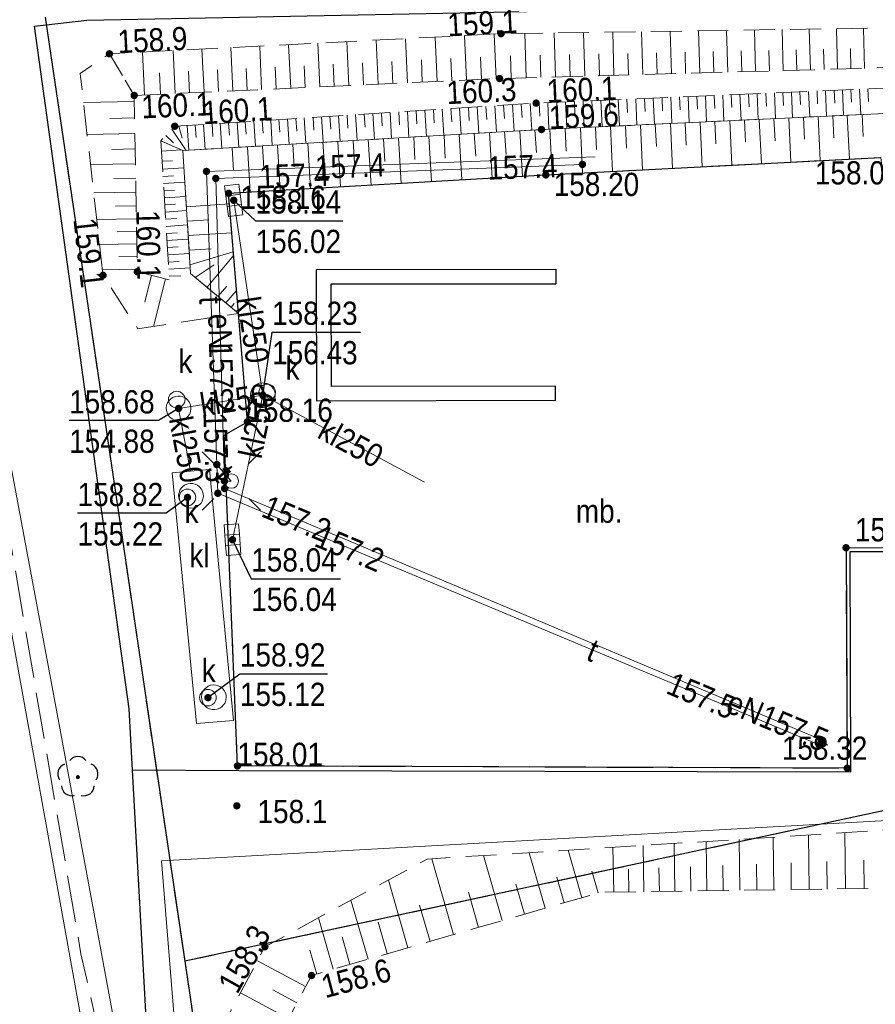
# Model space of a CAD drawing. Header units: metres. Extents: x 5548743 to 5556416, y 5707500 to 5714000.
# Tile 67 of 203: x 5554624 to 5554666, y 5709568 to 5709616. Entities that reach past the tile are written whole.
import ezdxf
from ezdxf.enums import TextEntityAlignment as Align

# ---------------------------------------------------------------- set-up
doc = ezdxf.new("R2010")
doc.units = ezdxf.units.M
doc.header["$MEASUREMENT"] = 0
for name, pattern in [('1.5_0.75', [2.25, 1.5, -0.75]), ('2.25_0.75', [3, 2.25, -0.75]), ('219-1000', [0])]:
    doc.linetypes.add(name, pattern=pattern)
doc.layers.get('0').update_dxf_attribs({"color": 2, "linetype": 'CONTINUOUS', "lineweight": 5})
for name, color, linetype in [('000 Inne (niezydentyfikowane)', 7, 'CONTINUOUS'), ('218-kontur użytku gruntowego', 7, 'CONTINUOUS'), ('219-działka ewidencyjna', 7, 'CONTINUOUS'), ('drzewo liściaste', 7, 'CONTINUOUS'), ('jezdnia', 7, 'CONTINUOUS'), ('komora podziemna', 7, 'CONTINUOUS'), ('kratka ściekowa', 7, 'CONTINUOUS'), ('krawężnik', 7, 'CONTINUOUS'), ('latarnia', 7, 'CONTINUOUS'), ('obszar utwardzony', 7, 'CONTINUOUS'), ('obszar utwardzony-Atr17', 7, 'CONTINUOUS'), ('ogrodzenie trwałe', 7, 'CONTINUOUS'), ('osadnik  szambo', 7, 'CONTINUOUS'), ('osadnik  szambo-Atr17', 7, 'CONTINUOUS'), ('pikieta naturalna', 7, 'CONTINUOUS'), ('pikieta naturalna-Atr2', 7, 'CONTINUOUS'), ('pikieta sztuczna', 7, 'CONTINUOUS'), ('pikieta sztuczna-Atr2', 7, 'CONTINUOUS'), ('przewód elektroenergetyczny podziemny', 7, 'CONTINUOUS'), ('przewód elektroenergetyczny podziemny-Atr1', 7, 'CONTINUOUS'), ('przewód kanalizacyjny', 7, 'CONTINUOUS'), ('przewód kanalizacyjny-Atr1', 7, 'CONTINUOUS'), ('przewód telekomunikacyjny podziemny', 7, 'CONTINUOUS'), ('przewód telekomunikacyjny podziemny-Atr1', 7, 'CONTINUOUS'), ('rzedna', 7, 'CONTINUOUS'), ('rzedna-Atr2', 7, 'CONTINUOUS'), ('rzedna-Atr3', 7, 'CONTINUOUS'), ('skarpa nieumocniona', 7, 'CONTINUOUS'), ('skarpa umocniona', 7, 'CONTINUOUS'), ('właz do komory lub kanału - okrągły', 7, 'CONTINUOUS'), ('właz do komory lub kanału - okrągły-Atr17', 7, 'CONTINUOUS'), ('ściana oporowa (linia)', 7, 'CONTINUOUS')]:
    doc.layers.add(name, color=color, linetype=linetype)
doc.styles.get("Standard").update_dxf_attribs({"font": 'Working1250', "width": 0.75})
doc.linetypes.add('902-1000', pattern='A,5,0,[1,ksztalty.shx,S=1,R=0,X=0,Y=0],5', length=10)
doc.linetypes.add('otdn_1000', pattern='A,7,0,[21,ksztalty.shx,S=0.7,R=0,X=0,Y=0]', length=7)

# ---------------------------------------------------------------- blocks, each defined once
blk = doc.blocks.new('US22')
at = {"color": 0, "linetype": 'Continuous', "lineweight": 0}
blk.add_circle((0, 0), 0.4, dxfattribs=at)
blk = doc.blocks.new('PW01')
at = {"linetype": 'Continuous', "lineweight": 13}
h = blk.add_hatch(color=0, dxfattribs=at)
edge = h.paths.add_edge_path()
edge.add_arc((0, 0), 0.18, 0, 360)
blk = doc.blocks.new('US05')
at = {"color": 0, "linetype": 'Continuous', "lineweight": 13}
for p, q in [((-0.75, -0.35), (-0.75, 0.35)), ((-0.75, 0.35), (-0.25, 0.35)), ((-0.25, -0.35), (-0.25, 0.35)), ((-0.25, 0.35), (0.25, 0.35)), ((0.25, -0.35), (0.25, 0.35)), ((0.25, 0.35), (0.75, 0.35)), ((0.75, -0.35), (0.75, 0.35)), ((-0.75, -0.35), (-0.25, -0.35)), ((-0.25, -0.35), (0.25, -0.35)), ((0.25, -0.35), (0.75, -0.35))]:
    blk.add_line(p, q, dxfattribs=at)
blk = doc.blocks.new('SM01')
at = {"color": 0, "linetype": 'Continuous', "lineweight": 13}
for p, q in [((-0.848, 0.848), (-1.414, 1.414)), ((0.849, 0.848), (1.414, 1.414)), ((-0.848, -0.849), (-1.414, -1.414)), ((0.849, -0.849), (1.414, -1.414))]:
    blk.add_line(p, q, dxfattribs=at)
blk.add_circle((0, 0), 0.35, dxfattribs=at)
blk = doc.blocks.new('OP021')
at = {"linetype": 'Continuous', "lineweight": 13}
h = blk.add_hatch(color=0, dxfattribs=at)
edge = h.paths.add_edge_path()
edge.add_arc((0, 0), 0.1, 0, 360)
at = {"color": 0, "linetype": 'Continuous', "lineweight": -3}
for centre, start, end in [((0, 0.5), 38.316, 141.684), ((-0.476, 0.154), 110.388, 213.756), ((0.476, 0.154), 326.244, 69.612), ((-0.294, -0.404), 182.272, 285.64), ((0.294, -0.404), 254.36, 357.728), ((0.294, -0.404), 254.36, 357.728)]:
    blk.add_arc(centre, 0.5, start, end, dxfattribs=at)

msp = doc.modelspace()

# ---------------------------------------------------------------- linework, layer by layer
at = {"layer": '000 Inne (niezydentyfikowane)', "color": 252, "linetype": 'Continuous', "lineweight": 18, "flags": 128}
for points in [[(5554648.68, 5709612.99), (5554648.62, 5709615.14)], [(5554650.11, 5709613.03), (5554650.05, 5709615.16)], [(5554651.53, 5709613.07), (5554651.47, 5709615.18)], [(5554652.94, 5709613.11), (5554652.88, 5709615.2)], [(5554654.33, 5709613.14), (5554654.28, 5709615.22)], [(5554655.72, 5709613.18), (5554655.66, 5709615.24)], [(5554657.09, 5709613.22), (5554657.03, 5709615.26)], [(5554658.45, 5709613.26), (5554658.39, 5709615.28)], [(5554659.8, 5709613.3), (5554659.74, 5709615.3)], [(5554661.13, 5709613.33), (5554661.08, 5709615.32)], [(5554662.46, 5709613.37), (5554662.4, 5709615.34)], [(5554663.77, 5709613.41), (5554663.72, 5709615.36)], [(5554665.07, 5709613.44), (5554665.02, 5709615.38)], [(5554638.69, 5709612.55), (5554638.59, 5709614.67)], [(5554640.1, 5709612.61), (5554640, 5709614.74)], [(5554641.52, 5709612.68), (5554641.42, 5709614.81)], [(5554642.94, 5709612.74), (5554642.84, 5709614.88)], [(5554644.37, 5709612.81), (5554644.27, 5709614.96)], [(5554645.8, 5709612.88), (5554645.7, 5709615.03)], [(5554647.24, 5709612.94), (5554647.14, 5709615.1)], [(5554630.2, 5709612.15), (5554630.1, 5709614.23)], [(5554631.68, 5709612.22), (5554631.59, 5709614.31)], [(5554633.08, 5709612.29), (5554632.98, 5709614.38)], [(5554634.47, 5709612.35), (5554634.38, 5709614.45)], [(5554635.87, 5709612.42), (5554635.78, 5709614.52)], [(5554637.28, 5709612.48), (5554637.18, 5709614.59)], [(5554655.03, 5709613.16), (5554655, 5709614.2)], [(5554656.41, 5709613.2), (5554656.38, 5709614.23)], [(5554657.77, 5709613.24), (5554657.74, 5709614.26)], [(5554659.13, 5709613.28), (5554659.1, 5709614.29)], [(5554660.47, 5709613.32), (5554660.44, 5709614.31)], [(5554661.8, 5709613.35), (5554661.77, 5709614.34)], [(5554663.12, 5709613.39), (5554663.09, 5709614.37)], [(5554664.42, 5709613.43), (5554664.4, 5709614.4)], [(5554640.81, 5709612.64), (5554640.76, 5709613.71)], [(5554642.23, 5709612.71), (5554642.18, 5709613.78)], [(5554643.65, 5709612.78), (5554643.61, 5709613.85)], [(5554645.08, 5709612.84), (5554645.03, 5709613.92)], [(5554646.52, 5709612.91), (5554646.47, 5709613.99)], [(5554647.96, 5709612.97), (5554647.93, 5709614.05)], [(5554649.39, 5709613.01), (5554649.36, 5709614.08)], [(5554650.82, 5709613.05), (5554650.79, 5709614.11)], [(5554652.24, 5709613.09), (5554652.21, 5709614.14)], [(5554653.64, 5709613.12), (5554653.61, 5709614.17)], [(5554630.97, 5709612.19), (5554630.92, 5709613.23)], [(5554632.38, 5709612.25), (5554632.33, 5709613.3)], [(5554633.78, 5709612.32), (5554633.73, 5709613.37)], [(5554635.17, 5709612.38), (5554635.13, 5709613.43)], [(5554636.58, 5709612.45), (5554636.53, 5709613.5)], [(5554637.98, 5709612.51), (5554637.93, 5709613.57)], [(5554639.39, 5709612.58), (5554639.34, 5709613.64)], [(5554661.12, 5709612.27), (5554661.15, 5709611.65)], [(5554661.54, 5709612.29), (5554661.59, 5709611.05)], [(5554661.95, 5709612.31), (5554661.98, 5709611.69)], [(5554662.36, 5709612.33), (5554662.42, 5709611.09)], [(5554662.78, 5709612.35), (5554662.8, 5709611.73)], [(5554663.19, 5709612.36), (5554663.24, 5709611.13)], [(5554663.6, 5709612.38), (5554663.63, 5709611.76)], [(5554664.01, 5709612.4), (5554664.06, 5709611.16)], [(5554664.42, 5709612.42), (5554664.45, 5709611.8)], [(5554664.83, 5709612.43), (5554664.89, 5709611.2)], [(5554665.24, 5709612.45), (5554665.27, 5709611.84)], [(5554629.71, 5709611.83), (5554627.24, 5709611.79)], [(5554650.17, 5709611.8), (5554650.19, 5709611.16)], [(5554650.59, 5709611.82), (5554650.65, 5709610.54)], [(5554651.02, 5709611.84), (5554651.05, 5709611.2)], [(5554651.45, 5709611.86), (5554651.5, 5709610.58)], [(5554651.87, 5709611.88), (5554651.9, 5709611.24)], [(5554652.3, 5709611.89), (5554652.36, 5709610.62)], [(5554652.73, 5709611.91), (5554652.75, 5709611.27)], [(5554653.15, 5709611.93), (5554653.21, 5709610.66)], [(5554653.57, 5709611.95), (5554653.6, 5709611.31)], [(5554654, 5709611.97), (5554654.05, 5709610.7)], [(5554654.42, 5709611.99), (5554654.45, 5709611.35)], [(5554654.84, 5709612), (5554654.9, 5709610.74)], [(5554655.27, 5709612.02), (5554655.29, 5709611.39)], [(5554655.69, 5709612.04), (5554655.74, 5709610.78)], [(5554656.11, 5709612.06), (5554656.14, 5709611.43)], [(5554656.53, 5709612.08), (5554656.58, 5709610.81)], [(5554656.95, 5709612.1), (5554656.98, 5709611.46)], [(5554657.37, 5709612.11), (5554657.42, 5709610.85)], [(5554657.79, 5709612.13), (5554657.82, 5709611.5)], [(5554658.21, 5709612.15), (5554658.26, 5709610.89)], [(5554658.62, 5709612.17), (5554658.65, 5709611.54)], [(5554659.04, 5709612.19), (5554659.1, 5709610.93)], [(5554659.46, 5709612.2), (5554659.49, 5709611.58)], [(5554659.88, 5709612.22), (5554659.93, 5709610.97)], [(5554660.29, 5709612.24), (5554660.32, 5709611.61)], [(5554660.71, 5709612.26), (5554660.76, 5709611.01)], [(5554642.51, 5709611.33), (5554642.55, 5709610.71)], [(5554642.93, 5709611.36), (5554643.01, 5709610.1)], [(5554643.35, 5709611.39), (5554643.39, 5709610.76)], [(5554643.77, 5709611.41), (5554643.85, 5709610.15)], [(5554644.19, 5709611.44), (5554644.23, 5709610.81)], [(5554644.62, 5709611.47), (5554644.7, 5709610.2)], [(5554645.04, 5709611.5), (5554645.08, 5709610.86)], [(5554645.46, 5709611.52), (5554645.54, 5709610.25)], [(5554645.89, 5709611.55), (5554645.93, 5709610.91)], [(5554646.31, 5709611.58), (5554646.39, 5709610.3)], [(5554646.74, 5709611.6), (5554646.78, 5709610.97)], [(5554647.17, 5709611.63), (5554647.25, 5709610.35)], [(5554647.59, 5709611.66), (5554647.63, 5709611.02)], [(5554648.02, 5709611.69), (5554648.1, 5709610.4)], [(5554648.45, 5709611.71), (5554648.49, 5709611.07)], [(5554648.88, 5709611.74), (5554648.96, 5709610.45)], [(5554649.31, 5709611.77), (5554649.34, 5709611.12)], [(5554649.74, 5709611.78), (5554649.79, 5709610.5)], [(5554629.72, 5709611.04), (5554628.52, 5709611.02)], [(5554635.08, 5709610.86), (5554635.12, 5709610.25)], [(5554635.49, 5709610.89), (5554635.57, 5709609.67)], [(5554635.9, 5709610.91), (5554635.94, 5709610.3)], [(5554636.31, 5709610.94), (5554636.38, 5709609.71)], [(5554636.71, 5709610.96), (5554636.75, 5709610.35)], [(5554637.12, 5709610.99), (5554637.2, 5709609.76)], [(5554637.53, 5709611.02), (5554637.57, 5709610.4)], [(5554637.94, 5709611.04), (5554638.02, 5709609.81)], [(5554638.36, 5709611.07), (5554638.4, 5709610.45)], [(5554638.77, 5709611.09), (5554638.85, 5709609.86)], [(5554639.18, 5709611.12), (5554639.22, 5709610.5)], [(5554639.59, 5709611.15), (5554639.67, 5709609.91)], [(5554640.01, 5709611.17), (5554640.05, 5709610.55)], [(5554640.42, 5709611.2), (5554640.5, 5709609.96)], [(5554640.84, 5709611.23), (5554640.88, 5709610.6)], [(5554641.26, 5709611.25), (5554641.34, 5709610)], [(5554641.67, 5709611.28), (5554641.71, 5709610.66)], [(5554642.09, 5709611.31), (5554642.17, 5709610.05)], [(5554657.11, 5709610.84), (5554657.21, 5709608.68)], [(5554657.83, 5709610.87), (5554657.88, 5709609.79)], [(5554658.55, 5709610.91), (5554658.65, 5709608.75)], [(5554659.26, 5709610.94), (5554659.31, 5709609.86)], [(5554659.98, 5709610.97), (5554660.08, 5709608.83)], [(5554660.69, 5709611.01), (5554660.74, 5709609.94)], [(5554661.41, 5709611.04), (5554661.51, 5709608.9)], [(5554662.12, 5709611.07), (5554662.17, 5709610.01)], [(5554662.83, 5709611.11), (5554662.93, 5709608.98)], [(5554663.54, 5709611.14), (5554663.59, 5709610.08)], [(5554664.24, 5709611.17), (5554664.34, 5709609.05)], [(5554664.96, 5709611.21), (5554665.01, 5709610.15)], [(5554631.52, 5709610.49), (5554632.21, 5709609.47)], [(5554631.86, 5709610.65), (5554632.03, 5709610.06)], [(5554632.26, 5709610.68), (5554632.34, 5709609.48)], [(5554632.66, 5709610.7), (5554632.7, 5709610.1)], [(5554633.06, 5709610.73), (5554633.14, 5709609.52)], [(5554633.47, 5709610.76), (5554633.5, 5709610.15)], [(5554633.87, 5709610.78), (5554633.95, 5709609.57)], [(5554634.27, 5709610.81), (5554634.31, 5709610.2)], [(5554634.68, 5709610.83), (5554634.76, 5709609.62)], [(5554647.64, 5709610.38), (5554647.71, 5709609.27)], [(5554648.38, 5709610.42), (5554648.51, 5709608.21)], [(5554649.11, 5709610.46), (5554649.18, 5709609.36)], [(5554649.84, 5709610.5), (5554649.95, 5709608.3)], [(5554650.58, 5709610.53), (5554650.63, 5709609.43)], [(5554651.31, 5709610.57), (5554651.41, 5709608.37)], [(5554652.04, 5709610.6), (5554652.09, 5709609.51)], [(5554652.77, 5709610.64), (5554652.87, 5709608.45)], [(5554653.49, 5709610.67), (5554653.55, 5709609.58)], [(5554654.22, 5709610.7), (5554654.32, 5709608.53)], [(5554654.94, 5709610.74), (5554655, 5709609.65)], [(5554655.67, 5709610.77), (5554655.77, 5709608.6)], [(5554656.39, 5709610.81), (5554656.44, 5709609.72)], [(5554629.73, 5709610.28), (5554627.42, 5709610.24)], [(5554631.23, 5709610.19), (5554631.6, 5709609.84)], [(5554639.57, 5709609.9), (5554639.7, 5709607.7)], [(5554640.31, 5709609.94), (5554640.37, 5709608.85)], [(5554641.04, 5709609.99), (5554641.17, 5709607.79)], [(5554641.77, 5709610.03), (5554641.84, 5709608.93)], [(5554642.5, 5709610.07), (5554642.63, 5709607.87)], [(5554643.24, 5709610.12), (5554643.3, 5709609.02)], [(5554643.97, 5709610.16), (5554644.1, 5709607.96)], [(5554644.71, 5709610.2), (5554644.77, 5709609.1)], [(5554645.44, 5709610.25), (5554645.57, 5709608.04)], [(5554646.17, 5709610.29), (5554646.24, 5709609.19)], [(5554646.91, 5709610.33), (5554647.04, 5709608.13)], [(5554629.75, 5709609.54), (5554628.62, 5709609.52)], [(5554631.02, 5709609.43), (5554631.98, 5709609.49)], [(5554634.45, 5709609.6), (5554634.51, 5709608.5)], [(5554635.18, 5709609.64), (5554635.31, 5709607.45)], [(5554635.91, 5709609.69), (5554635.98, 5709608.59)], [(5554636.64, 5709609.73), (5554636.77, 5709607.53)], [(5554637.38, 5709609.77), (5554637.44, 5709608.67)], [(5554638.11, 5709609.82), (5554638.24, 5709607.62)], [(5554638.84, 5709609.86), (5554638.91, 5709608.76)], [(5554631.05, 5709608.94), (5554631.56, 5709608.97)], [(5554629.76, 5709608.82), (5554627.58, 5709608.78)], [(5554631.07, 5709608.56), (5554632.1, 5709608.62)], [(5554629.77, 5709608.12), (5554628.72, 5709608.1)], [(5554631.09, 5709608.21), (5554631.61, 5709608.24)], [(5554631.12, 5709607.86), (5554632.15, 5709607.93)], [(5554631.14, 5709607.52), (5554631.65, 5709607.55)], [(5554629.78, 5709607.45), (5554627.74, 5709607.41)], [(5554631.16, 5709607.17), (5554632.19, 5709607.24)], [(5554629.79, 5709606.79), (5554628.8, 5709606.77)], [(5554631.18, 5709606.83), (5554631.7, 5709606.86)], [(5554631.2, 5709606.48), (5554632.24, 5709606.55)], [(5554632.22, 5709606.74), (5554634.31, 5709606.88)], [(5554629.8, 5709606.16), (5554627.88, 5709606.12)], [(5554631.22, 5709606.14), (5554631.74, 5709606.17)], [(5554632.27, 5709606.04), (5554633.32, 5709606.11)], [(5554631.24, 5709605.79), (5554632.28, 5709605.86)], [(5554629.82, 5709605.54), (5554628.88, 5709605.53)], [(5554631.26, 5709605.45), (5554631.78, 5709605.48)], [(5554631.28, 5709605.1), (5554632.32, 5709605.17)], [(5554632.31, 5709605.34), (5554634.43, 5709605.47)], [(5554629.83, 5709604.94), (5554628.02, 5709604.91)], [(5554631.31, 5709604.76), (5554631.83, 5709604.79)], [(5554632.36, 5709604.63), (5554633.42, 5709604.7)], [(5554629.84, 5709604.35), (5554628.96, 5709604.33)], [(5554631.33, 5709604.41), (5554632.37, 5709604.47)], [(5554632.4, 5709603.92), (5554634.5, 5709604.55)], [(5554633.23, 5709602.84), (5554634.52, 5709604.39)], [(5554629.85, 5709603.72), (5554628.16, 5709603.69)], [(5554631.35, 5709604.06), (5554631.87, 5709604.09)], [(5554631.37, 5709603.71), (5554632.41, 5709603.78)], [(5554632.66, 5709603.31), (5554633.58, 5709603.93)], [(5554630.54, 5709603.42), (5554630.22, 5709602.12)], [(5554631.21, 5709603.25), (5554630.63, 5709600.94)], [(5554631.39, 5709603.37), (5554631.95, 5709603.4)], [(5554633.76, 5709602.4), (5554634.18, 5709602.9)], [(5554634.14, 5709602.08), (5554634.66, 5709602.69)], [(5554634.39, 5709601.87), (5554634.54, 5709602.05)], [(5554634.64, 5709601.66), (5554634.73, 5709601.77)], [(5554659.04, 5709573.63), (5554659, 5709576.09)], [(5554660.69, 5709573.65), (5554660.65, 5709576.2)], [(5554662.39, 5709573.67), (5554662.36, 5709576.31)], [(5554664.15, 5709573.7), (5554664.12, 5709576.42)], [(5554651.38, 5709573.27), (5554650.72, 5709575.57)], [(5554652.93, 5709573.54), (5554652.89, 5709575.71)], [(5554654.39, 5709573.56), (5554654.36, 5709575.8)], [(5554655.89, 5709573.58), (5554655.86, 5709575.9)], [(5554657.44, 5709573.6), (5554657.41, 5709575.99)], [(5554645.17, 5709571.48), (5554644.12, 5709575.15)], [(5554647.53, 5709572.16), (5554646.62, 5709575.31)], [(5554649.61, 5709572.76), (5554648.83, 5709575.45)], [(5554665.06, 5709573.71), (5554665.04, 5709575.09)], [(5554653.66, 5709573.55), (5554653.64, 5709574.65)], [(5554655.14, 5709573.57), (5554655.12, 5709574.71)], [(5554656.66, 5709573.59), (5554656.64, 5709574.77)], [(5554658.23, 5709573.61), (5554658.21, 5709574.83)], [(5554659.86, 5709573.64), (5554659.84, 5709574.89)], [(5554661.53, 5709573.66), (5554661.52, 5709574.96)], [(5554663.27, 5709573.68), (5554663.25, 5709575.02)], [(5554642.96, 5709570.84), (5554642.01, 5709574.12)], [(5554650.53, 5709573.02), (5554650.17, 5709574.27)], [(5554652.17, 5709573.5), (5554651.86, 5709574.56)], [(5554648.61, 5709572.47), (5554648.19, 5709573.93)], [(5554646.38, 5709571.83), (5554645.89, 5709573.53)], [(5554641.03, 5709570.29), (5554640.2, 5709573.15)], [(5554644.03, 5709571.15), (5554643.52, 5709572.91)], [(5554639.33, 5709569.8), (5554638.62, 5709572.29)], [(5554641.96, 5709570.56), (5554641.52, 5709572.09)], [(5554640.15, 5709570.04), (5554639.77, 5709571.37)], [(5554638.54, 5709569.57), (5554638.21, 5709570.73)], [(5554638, 5709568.96), (5554635.67, 5709570.21)], [(5554637.16, 5709567.41), (5554634.84, 5709568.66)], [(5554637.58, 5709568.18), (5554636.42, 5709568.81)]]:
    msp.add_lwpolyline(points, dxfattribs=at)
at = {"layer": '218-kontur użytku gruntowego', "color": 70, "linetype": '1.5_0.75', "lineweight": 18, "flags": 128}
for points in [[(5554632.15, 5709570.19), (5554625.39, 5709615.92)], [(5554625.39, 5709615.92), (5554632.15, 5709570.19)], [(5554725.22, 5709590.24), (5554632.15, 5709570.19)], [(5554632.15, 5709570.19), (5554725.22, 5709590.24)], [(5554632.15, 5709570.19), (5554635.85, 5709545.24)], [(5554635.85, 5709545.24), (5554632.15, 5709570.19)]]:
    msp.add_lwpolyline(points, dxfattribs=at)
at = {"layer": '219-działka ewidencyjna', "color": 94, "linetype": '219-1000', "lineweight": 30, "flags": 128}
for points in [[(5554625.39, 5709615.92), (5554632.15, 5709570.19)], [(5554725.22, 5709590.24), (5554632.15, 5709570.19)], [(5554632.15, 5709570.19), (5554647.12, 5709468.97)]]:
    msp.add_lwpolyline(points, dxfattribs=at)
at = {"layer": 'jezdnia', "color": 252, "linetype": '2.25_0.75', "lineweight": 18, "flags": 128}
msp.add_lwpolyline([(5554658.91, 5709371.87), (5554664.53, 5709372.48), (5554659.59, 5709396.48), (5554650.9, 5709444.26), (5554651.28, 5709445.47), (5554651.86, 5709446.44), (5554652.7, 5709447.03), (5554653.9, 5709447.4), (5554654.71, 5709447.41), (5554655.85, 5709447.23), (5554656, 5709451.36), (5554653.44, 5709452.64), (5554652, 5709453.72), (5554650.59, 5709454.9), (5554649.2, 5709456.29), (5554648.4, 5709457.78), (5554639.8, 5709504.06), (5554632.33, 5709545.21), (5554629.23, 5709561.24), (5554627.12, 5709570.55), (5554621.55, 5709603.11), (5554618.97, 5709615.17), (5554615.23, 5709635.78), (5554612.33, 5709652.7), (5554606.36, 5709651.55), (5554608.39, 5709640.6), (5554611.47, 5709624.79), (5554615.91, 5709599.59), (5554620.58, 5709573.98), (5554624.02, 5709556.46), (5554630.29, 5709523.6), (5554636.37, 5709489.81), (5554643.04, 5709453.66), (5554650.3, 5709414.32)], close=True, dxfattribs=at)
at = {"layer": 'komora podziemna', "color": 34, "linetype": 'Continuous', "lineweight": 18, "flags": 128}
for points in [[(5554636.31, 5709597.15), (5554636.21, 5709597.08), (5554636.09, 5709597.03), (5554635.97, 5709597.01), (5554635.84, 5709597.02), (5554635.72, 5709597.05), (5554635.61, 5709597.1), (5554635.51, 5709597.18), (5554635.43, 5709597.28), (5554635.37, 5709597.39), (5554635.34, 5709597.51), (5554635.33, 5709597.63), (5554635.35, 5709597.76), (5554635.39, 5709597.88), (5554635.46, 5709597.98), (5554635.55, 5709598.07), (5554635.65, 5709598.14), (5554635.77, 5709598.19), (5554635.89, 5709598.21), (5554636.02, 5709598.2), (5554636.14, 5709598.17), (5554636.25, 5709598.12), (5554636.35, 5709598.04), (5554636.43, 5709597.94), (5554636.49, 5709597.83), (5554636.52, 5709597.71), (5554636.53, 5709597.59), (5554636.51, 5709597.46), (5554636.47, 5709597.34), (5554636.4, 5709597.24)], [(5554632.45, 5709596.95), (5554632.43, 5709596.82), (5554632.39, 5709596.7), (5554632.32, 5709596.6), (5554632.23, 5709596.51), (5554632.13, 5709596.44), (5554632.01, 5709596.39), (5554631.89, 5709596.37), (5554631.76, 5709596.38), (5554631.64, 5709596.41), (5554631.53, 5709596.46), (5554631.43, 5709596.54), (5554631.35, 5709596.64), (5554631.29, 5709596.75), (5554631.26, 5709596.87), (5554631.25, 5709596.99), (5554631.27, 5709597.12), (5554631.31, 5709597.24), (5554631.38, 5709597.34), (5554631.47, 5709597.43), (5554631.57, 5709597.5), (5554631.69, 5709597.55), (5554631.81, 5709597.57), (5554631.94, 5709597.56), (5554632.06, 5709597.53), (5554632.17, 5709597.48), (5554632.27, 5709597.4), (5554632.35, 5709597.3), (5554632.41, 5709597.19), (5554632.44, 5709597.07)], [(5554631.91, 5709593.01), (5554631.98, 5709593.11), (5554632.07, 5709593.2), (5554632.17, 5709593.27), (5554632.29, 5709593.32), (5554632.41, 5709593.34), (5554632.54, 5709593.33), (5554632.66, 5709593.3), (5554632.77, 5709593.25), (5554632.87, 5709593.17), (5554632.95, 5709593.07), (5554633.01, 5709592.96), (5554633.04, 5709592.84), (5554633.05, 5709592.72), (5554633.03, 5709592.59), (5554632.99, 5709592.47), (5554632.92, 5709592.37), (5554632.83, 5709592.28), (5554632.73, 5709592.21), (5554632.61, 5709592.16), (5554632.49, 5709592.14), (5554632.36, 5709592.15), (5554632.24, 5709592.18), (5554632.13, 5709592.23), (5554632.03, 5709592.31), (5554631.95, 5709592.41), (5554631.89, 5709592.52), (5554631.86, 5709592.64), (5554631.85, 5709592.76), (5554631.87, 5709592.89)], [(5554633.4, 5709583.56), (5554633.52, 5709583.58), (5554633.65, 5709583.57), (5554633.77, 5709583.54), (5554633.88, 5709583.49), (5554633.98, 5709583.41), (5554634.06, 5709583.31), (5554634.12, 5709583.2), (5554634.15, 5709583.08), (5554634.16, 5709582.96), (5554634.14, 5709582.83), (5554634.1, 5709582.71), (5554634.03, 5709582.61), (5554633.94, 5709582.52), (5554633.84, 5709582.45), (5554633.72, 5709582.4), (5554633.6, 5709582.38), (5554633.47, 5709582.39), (5554633.35, 5709582.42), (5554633.24, 5709582.47), (5554633.14, 5709582.55), (5554633.06, 5709582.65), (5554633, 5709582.76), (5554632.97, 5709582.88), (5554632.96, 5709583), (5554632.98, 5709583.13), (5554633.02, 5709583.25), (5554633.09, 5709583.35), (5554633.18, 5709583.44), (5554633.28, 5709583.51)]]:
    msp.add_lwpolyline(points, close=True, dxfattribs=at)
at = {"layer": 'krawężnik', "color": 252, "linetype": 'Continuous', "lineweight": 25, "flags": 128}
msp.add_lwpolyline([(5554677.81, 5709590.15), (5554664.18, 5709590.22), (5554664.24, 5709579.54), (5554634.7, 5709579.65), (5554634.06, 5709595.67), (5554635.18, 5709596.32), (5554634.75, 5709601.57), (5554634.27, 5709607.39), (5554649.64, 5709608.28), (5554665.87, 5709609.13)], dxfattribs=at)
at = {"layer": 'obszar utwardzony', "color": 252, "linetype": '2.25_0.75', "lineweight": 18, "flags": 128}
msp.add_lwpolyline([(5554677.91, 5709600.06), (5554677.7, 5709599.31), (5554677.04, 5709598.2), (5554676.49, 5709597.72), (5554675.79, 5709597.52), (5554672.04, 5709597.45), (5554667.12, 5709597.37), (5554667.05, 5709599.23), (5554665.87, 5709609.13), (5554649.64, 5709608.28), (5554634.27, 5709607.39), (5554634.75, 5709601.57), (5554635.18, 5709596.32), (5554634.06, 5709595.67), (5554634.7, 5709579.65), (5554664.24, 5709579.54), (5554664.18, 5709590.22), (5554677.81, 5709590.15), (5554678.03, 5709590.03)], close=True, dxfattribs=at)
at = {"layer": 'ogrodzenie trwałe', "color": 252, "linetype": '902-1000', "lineweight": 25, "flags": 128}
for points in [[(5554624.87, 5709615.48), (5554627.41, 5709615.78), (5554647.95, 5709616.18), (5554701.93, 5709617.3), (5554702.05, 5709622.93), (5554728.35, 5709621.99), (5554746.46, 5709621.35), (5554749.56, 5709623.61), (5554750.11, 5709626.1)], [(5554648.86, 5709466.15), (5554643.91, 5709492.37), (5554641.9, 5709500.57), (5554630.47, 5709563.93), (5554629.61, 5709579.45), (5554629.45, 5709582.41), (5554624.87, 5709615.48)], [(5554711.97, 5709590.06), (5554710.1, 5709590.06), (5554678.03, 5709590.03), (5554664.37, 5709590.02), (5554664.4, 5709579.35), (5554634.76, 5709579.41), (5554629.61, 5709579.45)]]:
    msp.add_lwpolyline(points, dxfattribs=at)
at = {"layer": 'osadnik  szambo', "color": 34, "linetype": 'Continuous', "lineweight": 18, "flags": 128}
msp.add_lwpolyline([(5554631.53, 5709593.85), (5554632.43, 5709593.93), (5554633.34, 5709594.01), (5554634.51, 5709581.86), (5554632.71, 5709581.71)], close=True, dxfattribs=at)
at = {"layer": 'przewód elektroenergetyczny podziemny', "color": 1, "linetype": 'Continuous', "lineweight": 18, "flags": 128}
for points in [[(5554651.41, 5709608.79), (5554633.65, 5709608.11), (5554634.07, 5709593.45)], [(5554634.07, 5709593.45), (5554634.08, 5709593.09), (5554662.99, 5709580.92), (5554663.29, 5709580.66)], [(5554634.07, 5709593.45), (5554634.4, 5709593.45)]]:
    msp.add_lwpolyline(points, dxfattribs=at)
at = {"layer": 'przewód kanalizacyjny', "color": 34, "linetype": 'Continuous', "lineweight": 18, "flags": 128}
for points in [[(5554635.93, 5709597.61), (5554634.52, 5709607.05)], [(5554635.93, 5709597.61), (5554631.85, 5709596.97), (5554632.43, 5709593.93)], [(5554634.46, 5709590.61), (5554635.93, 5709597.61)], [(5554643.76, 5709593.39), (5554635.93, 5709597.61)], [(5554733.3, 5709581.48), (5554720.41, 5709580.12), (5554678.09, 5709577.67), (5554631.02, 5709575.06), (5554632.06, 5709562.27), (5554637.77, 5709530.33), (5554641.89, 5709507.04), (5554646.63, 5709485.5), (5554669.73, 5709470.74), (5554680.04, 5709466.6), (5554702.39, 5709463.79), (5554740.29, 5709463.2), (5554750.88, 5709463.87), (5554780.95, 5709464.28)]]:
    msp.add_lwpolyline(points, dxfattribs=at)
at = {"layer": 'przewód telekomunikacyjny podziemny', "color": 30, "linetype": 'Continuous', "lineweight": 18, "flags": 128}
for points in [[(5554612.33, 5709652.7), (5554619.55, 5709609.98), (5554623.12, 5709589.54), (5554629.02, 5709556.89), (5554636.14, 5709518.27), (5554642.17, 5709487.96), (5554645.79, 5709471.05), (5554649.61, 5709451.24), (5554662.91, 5709380.65), (5554664.92, 5709368.69), (5554670.16, 5709351.61), (5554673.16, 5709333.79), (5554678.66, 5709299.63), (5554685.34, 5709263.51), (5554690.84, 5709235.53), (5554692.14, 5709229.68), (5554697.24, 5709225.07)], [(5554617.57, 5709627.13), (5554626.14, 5709581.23), (5554633.6, 5709540.88), (5554642.21, 5709491.81), (5554647.76, 5709461.21), (5554649.7, 5709456.93), (5554652.39, 5709455.14), (5554652.51, 5709443.5)], [(5554652.03, 5709609.15), (5554633.2, 5709608.45), (5554633.7, 5709594.25)], [(5554633.7, 5709594.25), (5554633.75, 5709592.86), (5554662.88, 5709580.67), (5554663.29, 5709580.66)], [(5554633.7, 5709594.25), (5554634.4, 5709593.45)]]:
    msp.add_lwpolyline(points, dxfattribs=at)
at = {"layer": 'rzedna-Atr2', "color": 252, "flags": 128}
for points in [[(5554634.52, 5709607.05), (5554635.58, 5709606.06), (5554639.807, 5709606.06)], [(5554635.93, 5709597.61), (5554636.38, 5709600.67), (5554640.663, 5709600.67)], [(5554631.85, 5709596.97), (5554630.88, 5709596.38), (5554626.549, 5709596.38)], [(5554632.28, 5709592.66), (5554631.24, 5709591.89), (5554626.957, 5709591.89)], [(5554634.46, 5709590.61), (5554635.37, 5709588.72), (5554639.693, 5709588.72)], [(5554633.27, 5709582.96), (5554634.82, 5709584.12), (5554639.055, 5709584.12)]]:
    msp.add_lwpolyline(points, dxfattribs=at)
at = {"layer": 'skarpa nieumocniona', "color": 252, "linetype": '1.5_0.75', "lineweight": 18, "flags": 128}
for points in [[(5554629.7, 5709612.13), (5554647.4, 5709612.95), (5554670.62, 5709613.6), (5554672.99, 5709615.5), (5554647.47, 5709615.12), (5554628.5, 5709614.15)], [(5554629.7, 5709612.13), (5554647.4, 5709612.95), (5554670.62, 5709613.6), (5554672.99, 5709615.5), (5554647.47, 5709615.12), (5554628.5, 5709614.15)], [(5554630.99, 5709609.93), (5554631.4, 5709603.2), (5554629.85, 5709603.59), (5554629.7, 5709612.13), (5554628.5, 5709614.15), (5554627.08, 5709613.2), (5554628.19, 5709603.42), (5554629.87, 5709600.83), (5554634.75, 5709601.57), (5554632.43, 5709603.5), (5554632.05, 5709609.46)], [(5554630.99, 5709609.93), (5554631.4, 5709603.2), (5554629.85, 5709603.59), (5554629.7, 5709612.13), (5554628.5, 5709614.15), (5554627.08, 5709613.2), (5554628.19, 5709603.42), (5554629.87, 5709600.83), (5554634.75, 5709601.57), (5554632.43, 5709603.5), (5554632.05, 5709609.46)], [(5554632.05, 5709609.46), (5554649.43, 5709610.48), (5554667.81, 5709611.34), (5554667.98, 5709612.57), (5554649.17, 5709611.76), (5554631.66, 5709610.64), (5554630.99, 5709609.93)], [(5554632.05, 5709609.46), (5554649.43, 5709610.48), (5554667.81, 5709611.34), (5554667.98, 5709612.57), (5554649.17, 5709611.76), (5554631.66, 5709610.64), (5554630.99, 5709609.93)], [(5554639.86, 5709525.68), (5554638.55, 5709523.11), (5554646.15, 5709489.64), (5554666.4, 5709474.77), (5554680.61, 5709466.85), (5554713.88, 5709463.97), (5554734.35, 5709464.7), (5554753.99, 5709466.09), (5554754.78, 5709486.6), (5554755.38, 5709511.33), (5554755.81, 5709536.31), (5554756.26, 5709561.22), (5554756.74, 5709573.25), (5554755.99, 5709576.62), (5554752.46, 5709580.51), (5554746.98, 5709581.26), (5554708.92, 5709579.01), (5554678.41, 5709577.32), (5554643.89, 5709575.14), (5554636.03, 5709570.89), (5554631.69, 5709562.74), (5554634.42, 5709562.31), (5554638.29, 5709569.5), (5554652.29, 5709573.53), (5554679.25, 5709573.91), (5554708.96, 5709575.66), (5554732.15, 5709576.75), (5554746.94, 5709577.34), (5554751.11, 5709575.48), (5554753.07, 5709571.52), (5554752.58, 5709561.31), (5554752.04, 5709536.31), (5554751.1, 5709511.64), (5554750.74, 5709486.44), (5554750.33, 5709468.45), (5554734.38, 5709467.88), (5554713.81, 5709467.33), (5554683.94, 5709468.9), (5554672.06, 5709473.84), (5554647.35, 5709490.85)], [(5554639.86, 5709525.68), (5554638.55, 5709523.11), (5554646.15, 5709489.64), (5554666.4, 5709474.77), (5554680.61, 5709466.85), (5554713.88, 5709463.97), (5554734.35, 5709464.7), (5554753.99, 5709466.09), (5554754.78, 5709486.6), (5554755.38, 5709511.33), (5554755.81, 5709536.31), (5554756.26, 5709561.22), (5554756.74, 5709573.25), (5554755.99, 5709576.62), (5554752.46, 5709580.51), (5554746.98, 5709581.26), (5554708.92, 5709579.01), (5554678.41, 5709577.32), (5554643.89, 5709575.14), (5554636.03, 5709570.89), (5554631.69, 5709562.74), (5554634.42, 5709562.31), (5554638.29, 5709569.5), (5554652.29, 5709573.53), (5554679.25, 5709573.91), (5554708.96, 5709575.66), (5554732.15, 5709576.75), (5554746.94, 5709577.34), (5554751.11, 5709575.48), (5554753.07, 5709571.52), (5554752.58, 5709561.31), (5554752.04, 5709536.31), (5554751.1, 5709511.64), (5554750.74, 5709486.44), (5554750.33, 5709468.45), (5554734.38, 5709467.88), (5554713.81, 5709467.33), (5554683.94, 5709468.9), (5554672.06, 5709473.84), (5554647.35, 5709490.85)]]:
    msp.add_lwpolyline(points, close=True, dxfattribs=at)
at = {"layer": 'skarpa umocniona', "color": 252, "linetype": 'Continuous', "lineweight": 18, "flags": 128}
msp.add_lwpolyline([(5554634.75, 5709601.57), (5554634.27, 5709607.39), (5554649.64, 5709608.28), (5554665.87, 5709609.13), (5554667.05, 5709599.23), (5554669.04, 5709601.73), (5554667.81, 5709611.34), (5554649.43, 5709610.48), (5554632.05, 5709609.46), (5554632.43, 5709603.5)], close=True, dxfattribs=at)
msp.add_lwpolyline([(5554634.75, 5709601.57), (5554634.27, 5709607.39), (5554649.64, 5709608.28), (5554665.87, 5709609.13), (5554667.05, 5709599.23), (5554669.04, 5709601.73), (5554667.81, 5709611.34), (5554649.43, 5709610.48), (5554632.05, 5709609.46), (5554632.43, 5709603.5)], close=True, dxfattribs=at)
at = {"layer": 'ściana oporowa (linia)', "color": 252}
for p, q in [((5554638.528, 5709603.7), (5554650.12, 5709603.71)), ((5554638.551, 5709597.329), (5554638.528, 5709603.7)), ((5554650.101, 5709597.35), (5554638.551, 5709597.329))]:
    msp.add_line(p, q, dxfattribs=at)
at = {"layer": 'ściana oporowa (linia)', "color": 252, "linetype": 'Continuous'}
for p, q in [((5554650.12, 5709603.71), (5554650.12, 5709603.36)), ((5554650.12, 5709603.36), (5554650.12, 5709603.01)), ((5554650.1, 5709597.7), (5554650.099, 5709598.05)), ((5554650.101, 5709597.35), (5554650.1, 5709597.7))]:
    msp.add_line(p, q, dxfattribs=at)
at = {"layer": 'ściana oporowa (linia)', "color": 252, "linetype": 'otdn_1000'}
for p, q in [((5554639.232, 5709603), (5554650.12, 5709603.01)), ((5554639.249, 5709598.031), (5554639.232, 5709603)), ((5554650.099, 5709598.05), (5554639.249, 5709598.031))]:
    msp.add_line(p, q, dxfattribs=at)

# ---------------------------------------------------------------- block references
at = {"layer": 'drzewo liściaste', "color": 3, "linetype": 'Continuous', "lineweight": 18}
msp.add_blockref('OP021', (5554626.97, 5709579.11), dxfattribs=at)
at = {"layer": 'kratka ściekowa', "color": 34, "linetype": 'Continuous', "lineweight": 18}
for p, rotation in [((5554634.52, 5709607.05), 277.062), ((5554634.46, 5709590.61), 273.96)]:
    msp.add_blockref('US05', p, dxfattribs=dict(at, rotation=rotation))
at = {"layer": 'latarnia', "color": 252, "linetype": 'Continuous', "lineweight": 18}
msp.add_blockref('SM01', (5554634.4, 5709593.45), dxfattribs=at)
at = {"layer": 'pikieta naturalna', "color": 252, "linetype": 'Continuous', "lineweight": 13}
for p in [(5554647.47, 5709615.12), (5554628.5, 5709614.15), (5554647.4, 5709612.95), (5554629.7, 5709612.13), (5554649.17, 5709611.76), (5554631.66, 5709610.64), (5554649.43, 5709610.48), (5554629.85, 5709603.59), (5554628.19, 5709603.42), (5554634.67, 5709577.72), (5554636.03, 5709570.89), (5554638.29, 5709569.5)]:
    msp.add_blockref('PW01', p, dxfattribs=at)
at = {"layer": 'pikieta sztuczna', "color": 252, "linetype": 'Continuous', "lineweight": 13}
for p in [(5554649.64, 5709608.28), (5554634.27, 5709607.39), (5554635.18, 5709596.32), (5554664.18, 5709590.22), (5554634.7, 5709579.65), (5554664.24, 5709579.54)]:
    msp.add_blockref('PW01', p, dxfattribs=at)
at = {"layer": 'rzedna', "color": 1, "linetype": 'Continuous', "lineweight": 18}
for p in [(5554651.41, 5709608.79), (5554633.65, 5709608.11), (5554634.07, 5709593.45), (5554634.08, 5709593.09), (5554662.99, 5709580.92)]:
    msp.add_blockref('PW01', p, dxfattribs=at)
at = {"layer": 'rzedna', "color": 30, "linetype": 'Continuous', "lineweight": 18}
for p in [(5554633.2, 5709608.45), (5554633.7, 5709594.25), (5554633.75, 5709592.86), (5554662.88, 5709580.67)]:
    msp.add_blockref('PW01', p, dxfattribs=at)
at = {"layer": 'rzedna', "color": 34, "linetype": 'Continuous', "lineweight": 18}
for p in [(5554634.52, 5709607.05), (5554635.93, 5709597.61), (5554631.85, 5709596.97), (5554632.28, 5709592.66), (5554634.46, 5709590.61), (5554633.27, 5709582.96)]:
    msp.add_blockref('PW01', p, dxfattribs=at)
at = {"layer": 'właz do komory lub kanału - okrągły', "color": 252, "linetype": 'Continuous', "lineweight": 18}
for p in [(5554636.14, 5709597.75), (5554631.76, 5709597.4), (5554632.28, 5709592.66), (5554633.27, 5709582.96)]:
    msp.add_blockref('US22', p, dxfattribs=at)

# ---------------------------------------------------------------- texts
at = {"layer": 'obszar utwardzony-Atr17', "color": 252, "width": 0.9}
msp.add_text('mb.', height=1.125, dxfattribs=at).set_placement((5554651.09, 5709591.43))
at = {"layer": 'osadnik  szambo-Atr17', "color": 34, "width": 0.9}
msp.add_text('kl', height=1.125, dxfattribs=at).set_placement((5554632.37, 5709589.28))
at = {"layer": 'pikieta naturalna-Atr2', "color": 252, "width": 0.9}
for s, rotation, p in [('159.1', 2.927, (5554644.9, 5709614.99)), ('158.9', 2.927, (5554628.92, 5709614.17)), ('160.1', 2.465, (5554649.7, 5709611.78)), ('160.1', 3.659, (5554633.05, 5709610.73)), ('159.6', 2.679, (5554649.81, 5709610.5)), ('160.1', 271.006, (5554629.8, 5709606.57))]:
    msp.add_text(s, height=1.125, rotation=rotation, dxfattribs=at).set_placement(p)
for s, rotation, p in [('160.3', 2.652, (5554644.8, 5709612.83)), ('160.1', 2.652, (5554630.02, 5709612.14)), ('159.1', 276.475, (5554627.87, 5709606.26))]:
    msp.add_text(s, height=1.125, rotation=rotation, dxfattribs=at).set_placement(p, align=Align.TOP_LEFT)
msp.add_text('158.1', height=1.125, dxfattribs=at).set_placement((5554635.67, 5709576.88))
for s, rotation, p in [('158.3', 60.656, (5554634.2, 5709568.83)), ('158.6', 14.751, (5554638.81, 5709568.94))]:
    msp.add_text(s, height=1.125, rotation=rotation, dxfattribs=at).set_placement(p, align=Align.MIDDLE_LEFT)
at = {"layer": 'pikieta sztuczna-Atr2', "color": 252, "width": 0.9}
for s, p in [('158.07', (5554662.67, 5709607.82)), ('158.20', (5554650.02, 5709607.26)), ('158.16', (5554634.84, 5709606.63)), ('158.16', (5554635.18, 5709596.32)), ('158.20', (5554664.61, 5709590.53)), ('158.01', (5554634.7, 5709579.65)), ('158.32', (5554661.07, 5709579.95))]:
    msp.add_text(s, height=1.125, dxfattribs=at).set_placement(p)
at = {"layer": 'przewód elektroenergetyczny podziemny-Atr1', "color": 1, "width": 0.9}
for rotation, p in [(271.641, (5554633.84, 5709601.56)), (337.171, (5554658.5, 5709582.81))]:
    msp.add_text('eN', height=1.125, rotation=rotation, dxfattribs=at).set_placement(p, align=Align.MIDDLE_LEFT)
at = {"layer": 'przewód kanalizacyjny-Atr1', "color": 34, "width": 0.9}
for rotation, p in [(278.495, (5554635.22, 5709602.38)), (8.915, (5554632.9, 5709597.13)), (78.14, (5554635.3, 5709594.6)), (280.801, (5554631.93, 5709596.57)), (331.677, (5554638.77, 5709596.08))]:
    msp.add_text('kl250', height=1.125, rotation=rotation, dxfattribs=at).set_placement(p, align=Align.MIDDLE_LEFT)
at = {"layer": 'przewód telekomunikacyjny podziemny-Atr1', "color": 30, "width": 0.9}
for rotation, p in [(272.016, (5554633.41, 5709602.4)), (311.185, (5554633.94, 5709593.97)), (337.292, (5554651.75, 5709585.33))]:
    msp.add_text('t', height=1.125, rotation=rotation, dxfattribs=at).set_placement(p, align=Align.MIDDLE_LEFT)
at = {"layer": 'rzedna-Atr2', "color": 30, "width": 0.9}
for s, rotation, p in [('157.4', 2.129, (5554638.46, 5709608.65)), ('157.3', 272.016, (5554633.61, 5709596.77)), ('157.2', 337.292, (5554638.58, 5709590.84)), ('157.5', 337.292, (5554655.62, 5709583.71))]:
    msp.add_text(s, height=1.125, rotation=rotation, dxfattribs=at).set_placement(p, align=Align.MIDDLE_LEFT)
at = {"layer": 'rzedna-Atr2', "color": 1, "width": 0.9}
for s, rotation, p in [('157.4', 2.192, (5554646.81, 5709608.61)), ('157.4', 2.192, (5554635.76, 5709608.19)), ('157.2', 271.641, (5554633.88, 5709600.16)), ('157.2', 337.171, (5554636.01, 5709592.28)), ('157.5', 337.171, (5554660.1, 5709582.14))]:
    msp.add_text(s, height=1.125, rotation=rotation, dxfattribs=at).set_placement(p, align=Align.MIDDLE_LEFT)
at = {"layer": 'rzedna-Atr2', "color": 34, "width": 0.9}
for s, p in [('158.14', (5554635.58, 5709606.071)), ('158.23', (5554636.38, 5709600.681)), ('158.68', (5554626.549, 5709596.391)), ('158.82', (5554626.957, 5709591.901)), ('158.04', (5554635.37, 5709588.731)), ('158.92', (5554634.82, 5709584.131))]:
    msp.add_text(s, height=1.125, dxfattribs=at).set_placement(p, align=Align.BOTTOM_LEFT)
at = {"layer": 'rzedna-Atr3', "color": 34, "width": 0.9}
for s, p in [('156.02', (5554635.58, 5709604.159)), ('156.43', (5554636.38, 5709598.769)), ('154.88', (5554626.549, 5709594.479)), ('155.22', (5554626.957, 5709589.989)), ('156.04', (5554635.37, 5709586.819)), ('155.12', (5554634.82, 5709582.219))]:
    msp.add_text(s, height=1.125, dxfattribs=at).set_placement(p, align=Align.BOTTOM_LEFT)
at = {"layer": 'właz do komory lub kanału - okrągły-Atr17', "color": 252, "width": 0.9}
for p in [(5554631.84, 5709598.69), (5554637.03, 5709598.36), (5554632.14, 5709591.42), (5554632.97, 5709583.71)]:
    msp.add_text('k', height=1.125, dxfattribs=at).set_placement(p)

doc.saveas('drawing.dxf')
